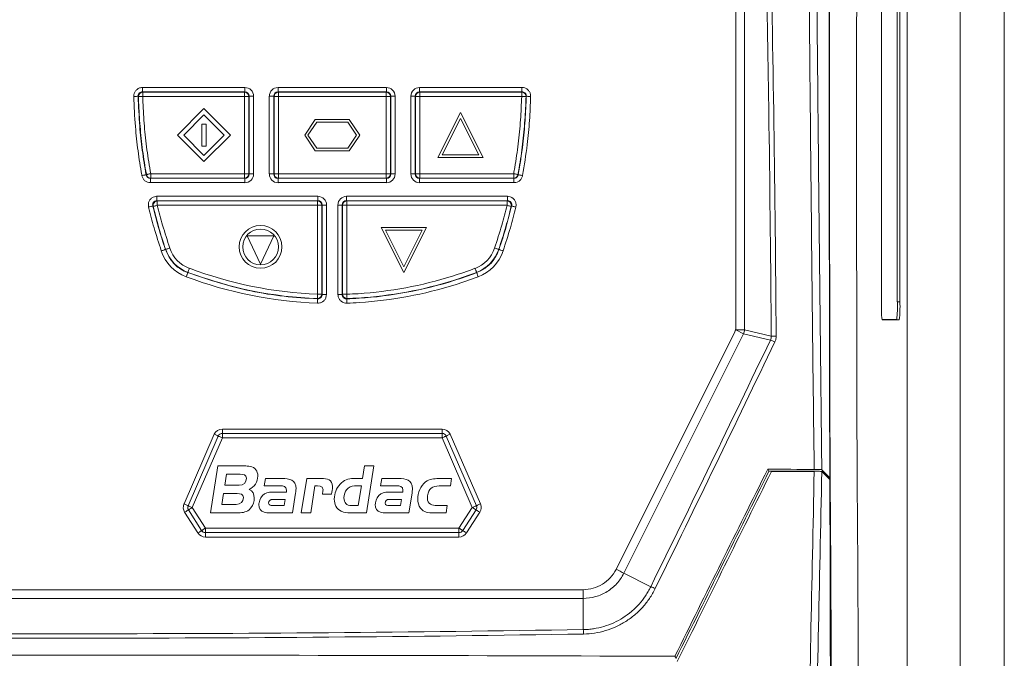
# Model space of a CAD drawing. Header units: millimetres. Extents: x 51 to 855, y 189 to 499.
# Tile 12 of 17: x 429 to 541, y 349 to 422. Entities that reach past the tile are written whole.
import ezdxf

# ---------------------------------------------------------------- set-up
doc = ezdxf.new("R2010")
doc.units = ezdxf.units.MM
doc.header["$LTSCALE"] = 3
doc.layers.add('Layer 1', color=7, linetype='Continuous')

# ---------------------------------------------------------------- blocks, each defined once
blk = doc.blocks.new('block 2')
at = {"layer": 'Layer 1', "lineweight": 0}
for points, knots in [([(0.3938, -0.3317), (0.4208, -0.3446), (0.4337, -0.3678), (0.4337, -0.3975), (0.4337, -0.4039), (0.4332, -0.4099), (0.4321, -0.4164), (0.4278, -0.4433), (0.4154, -0.4703), (0.3938, -0.4875), (0.3674, -0.5086), (0.3345, -0.5113), (0.3021, -0.5113), (0.3021, -0.5113), (0.0972, -0.5113), (0.0972, -0.5113), (0.0972, -0.5113), (0.1544, -0.1516), (0.1544, -0.1516), (0.1544, -0.1516), (0.3577, -0.1516), (0.3577, -0.1516), (0.3722, -0.1516), (0.3868, -0.1521), (0.4014, -0.1548), (0.4396, -0.1624), (0.4607, -0.1909), (0.4607, -0.2292), (0.4607, -0.2707), (0.4337, -0.3166), (0.3938, -0.3317)], [0, 0, 0, 0, 1, 1, 1, 2, 2, 2, 3, 3, 3, 4, 4, 4, 5, 5, 5, 6, 6, 6, 7, 7, 7, 8, 8, 8, 9, 9, 9, 10, 10, 10, 10]), ([(0.3264, -0.2157), (0.3264, -0.2157), (0.2207, -0.2157), (0.2207, -0.2157), (0.2207, -0.2157), (0.2072, -0.2993), (0.2072, -0.2993), (0.2072, -0.2993), (0.3183, -0.2993), (0.3183, -0.2993), (0.3496, -0.2993), (0.3739, -0.2788), (0.3739, -0.2465), (0.3739, -0.219), (0.348, -0.2157), (0.3264, -0.2157)], [0, 0, 0, 0, 1, 1, 1, 2, 2, 2, 3, 3, 3, 4, 4, 4, 5, 5, 5, 5]), ([(1.2944, -0.5113), (1.2944, -0.5113), (1.1699, -0.5113), (1.1699, -0.5113), (1.145, -0.5113), (1.1224, -0.5107), (1.0997, -0.4994), (1.0625, -0.4811), (1.0474, -0.446), (1.0474, -0.4056), (1.0474, -0.363), (1.0615, -0.322), (1.0911, -0.2912), (1.1208, -0.2605), (1.1537, -0.2486), (1.1957, -0.2486), (1.1957, -0.2486), (1.2637, -0.2486), (1.2637, -0.2486), (1.2637, -0.2486), (1.2793, -0.1516), (1.2793, -0.1516), (1.2793, -0.1516), (1.3516, -0.1516), (1.3516, -0.1516), (1.3516, -0.1516), (1.2944, -0.5113), (1.2944, -0.5113)], [0, 0, 0, 0, 1, 1, 1, 2, 2, 2, 3, 3, 3, 4, 4, 4, 5, 5, 5, 6, 6, 6, 7, 7, 7, 8, 8, 8, 9, 9, 9, 9]), ([(0.7508, -0.3592), (0.7508, -0.3592), (0.7265, -0.5113), (0.7265, -0.5113), (0.7265, -0.5113), (0.5497, -0.5113), (0.5497, -0.5113), (0.5362, -0.5113), (0.5222, -0.5107), (0.5092, -0.507), (0.4823, -0.4989), (0.4693, -0.4746), (0.4693, -0.4476), (0.4693, -0.4428), (0.4698, -0.4385), (0.4704, -0.4336), (0.4742, -0.4072), (0.4898, -0.3808), (0.5125, -0.3662), (0.5346, -0.3522), (0.5659, -0.3516), (0.5912, -0.3516), (0.5912, -0.3516), (0.6796, -0.3516), (0.6796, -0.3516), (0.6802, -0.3468), (0.6807, -0.3419), (0.6807, -0.3371), (0.6807, -0.3058), (0.657, -0.3047), (0.6322, -0.3047), (0.6322, -0.3047), (0.5103, -0.3047), (0.5103, -0.3047), (0.5103, -0.3047), (0.5189, -0.2486), (0.5189, -0.2486), (0.5189, -0.2486), (0.6451, -0.2486), (0.6451, -0.2486), (0.7039, -0.2486), (0.7535, -0.2556), (0.7535, -0.3268), (0.7535, -0.3376), (0.7524, -0.3484), (0.7508, -0.3592)], [0, 0, 0, 0, 1, 1, 1, 2, 2, 2, 3, 3, 3, 4, 4, 4, 5, 5, 5, 6, 6, 6, 7, 7, 7, 8, 8, 8, 9, 9, 9, 10, 10, 10, 11, 11, 11, 12, 12, 12, 13, 13, 13, 14, 14, 14, 15, 15, 15, 15]), ([(1.0259, -0.3673), (1.0259, -0.3673), (0.9563, -0.3673), (0.9563, -0.3673), (0.9579, -0.3565), (0.9606, -0.3452), (0.9606, -0.3344), (0.9606, -0.2993), (0.9245, -0.3047), (0.8991, -0.3047), (0.8991, -0.3047), (0.8662, -0.5113), (0.8662, -0.5113), (0.8662, -0.5113), (0.794, -0.5113), (0.794, -0.5113), (0.794, -0.5113), (0.8355, -0.2486), (0.8355, -0.2486), (0.8355, -0.2486), (0.9466, -0.2486), (0.9466, -0.2486), (0.9924, -0.2486), (1.0334, -0.2556), (1.0334, -0.3101), (1.0334, -0.3295), (1.0291, -0.3484), (1.0259, -0.3673)], [0, 0, 0, 0, 1, 1, 1, 2, 2, 2, 3, 3, 3, 4, 4, 4, 5, 5, 5, 6, 6, 6, 7, 7, 7, 8, 8, 8, 9, 9, 9, 9]), ([(1.6434, -0.3592), (1.6434, -0.3592), (1.6191, -0.5113), (1.6191, -0.5113), (1.6191, -0.5113), (1.4422, -0.5113), (1.4422, -0.5113), (1.4287, -0.5113), (1.4147, -0.5107), (1.4017, -0.507), (1.3748, -0.4989), (1.3618, -0.4746), (1.3618, -0.4476), (1.3618, -0.4428), (1.3624, -0.4385), (1.3629, -0.4336), (1.3667, -0.4072), (1.3823, -0.3808), (1.405, -0.3662), (1.4271, -0.3522), (1.4584, -0.3516), (1.4837, -0.3516), (1.4837, -0.3516), (1.5722, -0.3516), (1.5722, -0.3516), (1.5727, -0.3468), (1.5732, -0.3419), (1.5732, -0.3371), (1.5732, -0.3058), (1.5495, -0.3047), (1.5247, -0.3047), (1.5247, -0.3047), (1.4028, -0.3047), (1.4028, -0.3047), (1.4028, -0.3047), (1.4115, -0.2486), (1.4115, -0.2486), (1.4115, -0.2486), (1.5376, -0.2486), (1.5376, -0.2486), (1.5964, -0.2486), (1.646, -0.2556), (1.646, -0.3268), (1.646, -0.3376), (1.645, -0.3484), (1.6434, -0.3592)], [0, 0, 0, 0, 1, 1, 1, 2, 2, 2, 3, 3, 3, 4, 4, 4, 5, 5, 5, 6, 6, 6, 7, 7, 7, 8, 8, 8, 9, 9, 9, 10, 10, 10, 11, 11, 11, 12, 12, 12, 13, 13, 13, 14, 14, 14, 15, 15, 15, 15]), ([(1.9383, -0.3047), (1.9383, -0.3047), (1.8521, -0.3047), (1.8521, -0.3047), (1.7981, -0.3047), (1.7712, -0.3268), (1.7631, -0.3802), (1.762, -0.3862), (1.7615, -0.3926), (1.7615, -0.3986), (1.7615, -0.4449), (1.7965, -0.4552), (1.8364, -0.4552), (1.8364, -0.4552), (1.9141, -0.4552), (1.9141, -0.4552), (1.9141, -0.4552), (1.9054, -0.5113), (1.9054, -0.5113), (1.9054, -0.5113), (1.8068, -0.5113), (1.8068, -0.5113), (1.7685, -0.5113), (1.7334, -0.5086), (1.7086, -0.4751), (1.6941, -0.4552), (1.6876, -0.4309), (1.6876, -0.4061), (1.6876, -0.3587), (1.7081, -0.3036), (1.7469, -0.2745), (1.7771, -0.2519), (1.8122, -0.2486), (1.8483, -0.2486), (1.8483, -0.2486), (1.947, -0.2486), (1.947, -0.2486), (1.947, -0.2486), (1.9383, -0.3047), (1.9383, -0.3047)], [0, 0, 0, 0, 1, 1, 1, 2, 2, 2, 3, 3, 3, 4, 4, 4, 5, 5, 5, 6, 6, 6, 7, 7, 7, 8, 8, 8, 9, 9, 9, 10, 10, 10, 11, 11, 11, 12, 12, 12, 13, 13, 13, 13]), ([(0.3027, -0.3635), (0.3027, -0.3635), (0.197, -0.3635), (0.197, -0.3635), (0.197, -0.3635), (0.184, -0.4471), (0.184, -0.4471), (0.184, -0.4471), (0.2951, -0.4471), (0.2951, -0.4471), (0.3264, -0.4471), (0.3507, -0.4266), (0.3507, -0.3942), (0.3507, -0.3667), (0.3242, -0.3635), (0.3027, -0.3635)], [0, 0, 0, 0, 1, 1, 1, 2, 2, 2, 3, 3, 3, 4, 4, 4, 5, 5, 5, 5]), ([(1.2027, -0.3047), (1.151, -0.3047), (1.1213, -0.3473), (1.1213, -0.3964), (1.1213, -0.4325), (1.1413, -0.4552), (1.1785, -0.4552), (1.1785, -0.4552), (1.2308, -0.4552), (1.2308, -0.4552), (1.2308, -0.4552), (1.2551, -0.3047), (1.2551, -0.3047), (1.2551, -0.3047), (1.2027, -0.3047), (1.2027, -0.3047)], [0, 0, 0, 0, 1, 1, 1, 2, 2, 2, 3, 3, 3, 4, 4, 4, 5, 5, 5, 5]), ([(0.575, -0.4077), (0.5578, -0.4077), (0.5437, -0.4185), (0.5437, -0.4368), (0.5437, -0.4536), (0.5615, -0.4552), (0.5745, -0.4552), (0.5745, -0.4552), (0.6629, -0.4552), (0.6629, -0.4552), (0.6629, -0.4552), (0.6705, -0.4077), (0.6705, -0.4077), (0.6705, -0.4077), (0.575, -0.4077), (0.575, -0.4077)], [0, 0, 0, 0, 1, 1, 1, 2, 2, 2, 3, 3, 3, 4, 4, 4, 5, 5, 5, 5]), ([(1.4675, -0.4077), (1.4503, -0.4077), (1.4363, -0.4185), (1.4363, -0.4368), (1.4363, -0.4536), (1.4541, -0.4552), (1.467, -0.4552), (1.467, -0.4552), (1.5554, -0.4552), (1.5554, -0.4552), (1.5554, -0.4552), (1.563, -0.4077), (1.563, -0.4077), (1.563, -0.4077), (1.4675, -0.4077), (1.4675, -0.4077)], [0, 0, 0, 0, 1, 1, 1, 2, 2, 2, 3, 3, 3, 4, 4, 4, 5, 5, 5, 5])]:
    blk.add_open_spline(points, degree=3, knots=knots, dxfattribs=at)
blk = doc.blocks.new('bardac-logo-vector')
at = {"layer": 'Layer 1'}
blk.add_blockref('block 2', (0, 0), dxfattribs=at)

msp = doc.modelspace()

# ---------------------------------------------------------------- linework, layer by layer
at = {"color": 7, "linetype": 'Continuous', "lineweight": 15}
for p, q in [((535.56, 188.7), (535.56, 498.7)), ((540.56, 188.7), (540.56, 498.7)), ((511.19, 478.48), (511.19, 386.54)), ((510.2, 386.78), (510.2, 476.99)), ((529.56, 213.96), (529.56, 473.24)), ((526.67, 425.7), (526.67, 389.7)), ((528.46, 389.7), (528.46, 425.7)), ((528.76, 389.7), (528.76, 425.7)), ((443.13, 413.44), (443.13, 413.94)), ((443.13, 413.94), (454.7, 413.94)), ((454.7, 413.44), (443.13, 413.44)), ((443.16, 412.92), (443.16, 413.41)), ((443.16, 413.41), (454.67, 413.41)), ((454.67, 413.41), (454.7, 413.44)), ((454.67, 412.92), (454.67, 413.41)), ((454.7, 413.44), (454.7, 413.94)), ((458.46, 413.44), (458.46, 413.94)), ((458.46, 413.94), (470.7, 413.94)), ((458.46, 413.44), (458.49, 413.41)), ((470.7, 413.44), (458.46, 413.44)), ((458.49, 412.92), (458.49, 413.41)), ((458.49, 413.41), (470.67, 413.41)), ((470.67, 413.41), (470.7, 413.44)), ((470.67, 412.92), (470.67, 413.41)), ((470.7, 413.44), (470.7, 413.94)), ((474.46, 413.44), (474.46, 413.94)), ((474.46, 413.94), (486.03, 413.94)), ((474.46, 413.44), (474.49, 413.41)), ((486.03, 413.44), (474.46, 413.44)), ((474.49, 412.92), (474.49, 413.41)), ((474.49, 413.41), (486, 413.41)), ((486, 413.41), (486.03, 413.44)), ((486, 412.92), (486, 413.41)), ((486.03, 413.44), (486.03, 413.94)), ((442.67, 412.91), (442.64, 412.94)), ((454.67, 412.92), (443.16, 412.92)), ((454.67, 404.19), (454.67, 412.92)), ((454.67, 412.92), (455.16, 412.92)), ((455.19, 412.95), (455.16, 412.92)), ((455.16, 412.92), (455.16, 404.19)), ((455.19, 404.16), (455.19, 412.95)), ((455.19, 412.95), (455.68, 412.95)), ((455.68, 412.95), (455.68, 404.16)), ((457.97, 412.95), (457.47, 412.95)), ((457.47, 404.16), (457.47, 412.95)), ((458, 412.92), (457.97, 412.95)), ((457.97, 412.95), (457.97, 404.16)), ((458, 404.19), (458, 412.92)), ((458, 412.92), (458.49, 412.92)), ((458.49, 412.92), (458.49, 404.19)), ((470.67, 412.92), (458.49, 412.92)), ((470.67, 404.19), (470.67, 412.92)), ((470.67, 412.92), (471.16, 412.92)), ((471.19, 412.95), (471.16, 412.92)), ((471.16, 412.92), (471.16, 404.19)), ((471.19, 404.16), (471.19, 412.95)), ((471.19, 412.95), (471.68, 412.95)), ((471.68, 412.95), (471.68, 404.16)), ((473.97, 412.95), (473.47, 412.95)), ((473.47, 404.16), (473.47, 412.95)), ((474, 412.92), (473.97, 412.95)), ((473.97, 412.95), (473.97, 404.16)), ((474, 404.19), (474, 412.92)), ((474, 412.92), (474.49, 412.92)), ((474.49, 412.92), (474.49, 404.19)), ((486, 412.92), (474.49, 412.92)), ((447.08, 408.56), (450.08, 411.56)), ((447.79, 408.56), (450.08, 410.85)), ((450.08, 411.56), (453.08, 408.56)), ((450.08, 410.85), (452.37, 408.56)), ((476.53, 406.01), (479.08, 411.11)), ((479.08, 411.11), (481.63, 406.01)), ((449.83, 407.31), (449.83, 409.81)), ((449.83, 409.81), (450.33, 409.81)), ((450.33, 407.31), (450.33, 409.81)), ((461.47, 408.56), (462.67, 410.33)), ((461.83, 408.56), (462.83, 410.03)), ((462.67, 410.33), (466.49, 410.33)), ((462.83, 410.03), (466.33, 410.03)), ((466.33, 410.03), (467.33, 408.56)), ((466.49, 410.33), (467.69, 408.56)), ((477.02, 406.31), (479.08, 410.44)), ((479.08, 410.44), (481.14, 406.31)), ((450.08, 405.56), (447.08, 408.56)), ((450.08, 406.26), (447.79, 408.56)), ((452.37, 408.56), (450.08, 406.26)), ((453.08, 408.56), (450.08, 405.56)), ((462.67, 406.78), (461.47, 408.56)), ((462.83, 407.08), (461.83, 408.56)), ((467.33, 408.56), (466.33, 407.08)), ((467.69, 408.56), (466.49, 406.78)), ((449.83, 407.31), (450.33, 407.31)), ((466.49, 406.78), (462.67, 406.78)), ((466.33, 407.08), (462.83, 407.08)), ((477.02, 406.31), (481.14, 406.31)), ((476.53, 406.01), (481.63, 406.01)), ((444.06, 404.19), (454.67, 404.19)), ((444.06, 403.7), (444.06, 404.19)), ((454.67, 403.7), (454.67, 404.19)), ((455.16, 404.19), (454.67, 404.19)), ((455.16, 404.19), (455.19, 404.16)), ((455.68, 404.16), (455.19, 404.16)), ((457.47, 404.16), (457.97, 404.16)), ((457.97, 404.16), (458, 404.19)), ((458.49, 404.19), (458, 404.19)), ((458.49, 404.19), (470.67, 404.19)), ((458.49, 403.7), (458.49, 404.19)), ((470.67, 403.7), (470.67, 404.19)), ((471.16, 404.19), (470.67, 404.19)), ((471.16, 404.19), (471.19, 404.16)), ((471.68, 404.16), (471.19, 404.16)), ((473.47, 404.16), (473.97, 404.16)), ((473.97, 404.16), (474, 404.19)), ((474.49, 404.19), (474, 404.19)), ((474.49, 404.19), (485.1, 404.19)), ((474.49, 403.7), (474.49, 404.19)), ((485.1, 403.7), (485.1, 404.19)), ((444.03, 403.67), (454.7, 403.67)), ((444.03, 403.18), (444.03, 403.67)), ((454.7, 403.18), (444.03, 403.18)), ((454.67, 403.7), (444.06, 403.7)), ((454.7, 403.67), (454.67, 403.7)), ((454.7, 403.18), (454.7, 403.67)), ((458.49, 403.7), (458.46, 403.67)), ((458.46, 403.67), (470.7, 403.67)), ((458.46, 403.18), (458.46, 403.67)), ((470.7, 403.18), (458.46, 403.18)), ((470.67, 403.7), (458.49, 403.7)), ((470.7, 403.67), (470.67, 403.7)), ((470.7, 403.18), (470.7, 403.67)), ((474.49, 403.7), (474.46, 403.67)), ((474.46, 403.67), (485.13, 403.67)), ((474.46, 403.18), (474.46, 403.67)), ((485.13, 403.18), (474.46, 403.18)), ((485.1, 403.7), (474.49, 403.7)), ((485.13, 403.18), (485.13, 403.67)), ((444.77, 401.14), (444.77, 401.64)), ((444.77, 401.64), (462.95, 401.64)), ((444.77, 401.14), (444.81, 401.11)), ((462.95, 401.14), (444.77, 401.14)), ((444.81, 400.62), (444.81, 401.11)), ((444.81, 401.11), (462.92, 401.11)), ((462.92, 401.11), (462.95, 401.14)), ((462.92, 400.62), (462.92, 401.11)), ((462.95, 401.14), (462.95, 401.64)), ((466.21, 401.64), (466.21, 401.14)), ((466.21, 401.64), (484.38, 401.64)), ((466.21, 401.14), (466.24, 401.11)), ((484.38, 401.14), (466.21, 401.14)), ((466.24, 401.11), (484.35, 401.11)), ((466.24, 401.11), (466.24, 400.62)), ((484.35, 401.11), (484.38, 401.14)), ((484.35, 401.11), (484.35, 400.62)), ((484.38, 401.64), (484.38, 401.14)), ((444.34, 400.5), (444.3, 400.54)), ((462.92, 400.62), (444.81, 400.62)), ((462.92, 390.57), (462.92, 400.62)), ((463.41, 400.62), (462.92, 400.62)), ((463.44, 400.65), (463.41, 400.62)), ((463.41, 400.62), (463.41, 390.57)), ((463.44, 390.54), (463.44, 400.65)), ((463.93, 400.65), (463.44, 400.65)), ((463.93, 400.65), (463.93, 390.54)), ((465.22, 390.54), (465.22, 400.65)), ((465.72, 400.65), (465.22, 400.65)), ((465.75, 400.62), (465.72, 400.65)), ((465.72, 400.65), (465.72, 390.54)), ((465.75, 390.57), (465.75, 400.62)), ((466.24, 400.62), (465.75, 400.62)), ((466.24, 400.62), (466.24, 390.57)), ((484.35, 400.62), (466.24, 400.62)), ((484.86, 400.54), (484.82, 400.5)), ((472.68, 393.01), (470.13, 398.11)), ((475.23, 398.11), (470.13, 398.11)), ((472.68, 393.68), (470.62, 397.81)), ((474.74, 397.81), (470.62, 397.81)), ((475.23, 398.11), (472.68, 393.01)), ((474.74, 397.81), (472.68, 393.68)), ((454.98, 397.16), (457.98, 397.16)), ((454.98, 397.16), (456.48, 393.96)), ((456.48, 393.96), (457.98, 397.16)), ((445.75, 395.64), (445.73, 395.63)), ((483.43, 395.63), (483.41, 395.64)), ((448.25, 393.01), (448.26, 393.04)), ((480.91, 393.01), (480.9, 393.04)), ((463.41, 390.57), (462.92, 390.57)), ((463.41, 390.57), (463.44, 390.54)), ((463.93, 390.54), (463.44, 390.54)), ((465.72, 390.54), (465.22, 390.54)), ((466.24, 390.57), (465.75, 390.57)), ((466.26, 390.08), (466.23, 390.05)), ((528.76, 389.7), (528.46, 389.7)), ((526.74, 387.7), (528.4, 387.7)), ((526.74, 387.69), (528.69, 387.69)), ((528.69, 387.69), (528.4, 387.7)), ((496.67, 359.48), (510.09, 386.33)), ((510.2, 386.54), (511.08, 386.1)), ((510.2, 386.54), (511.19, 386.54)), ((511.19, 386.54), (514.21, 385.83)), ((511.08, 386.1), (497.55, 359.04)), ((514.12, 385.39), (511.08, 386.1)), ((452.16, 375.34), (452.16, 374.84)), ((452.16, 375.34), (477, 375.34)), ((477, 374.84), (477, 375.34)), ((447.83, 366.87), (451.24, 374.74)), ((448.28, 366.67), (451.7, 374.54)), ((452.16, 374.34), (448.74, 366.47)), ((452.16, 374.84), (452.16, 374.34)), ((452.16, 374.84), (477, 374.84)), ((477, 374.34), (452.16, 374.34)), ((477, 374.34), (477, 374.84)), ((480.42, 366.47), (477, 374.34)), ((477.46, 374.54), (480.88, 366.67)), ((477.92, 374.74), (481.33, 366.87)), ((513.95, 370.58), (513.82, 370.79)), ((519.93, 370.74), (520.84, 369.83)), ((514.23, 370.59), (519.1, 370.57)), ((514.24, 370.54), (519.07, 370.55)), ((520.84, 369.63), (519.93, 370.54)), ((520.84, 369.83), (520.64, 369.83)), ((448.74, 366.47), (450.24, 364.13)), ((478.91, 364.13), (480.42, 366.47)), ((449.4, 363.59), (447.9, 365.93)), ((449.82, 363.86), (448.32, 366.2)), ((480.84, 366.2), (479.34, 363.86)), ((481.26, 365.93), (479.76, 363.59)), ((450.24, 364.13), (478.91, 364.13)), ((450.24, 363.63), (450.24, 364.13)), ((478.91, 364.13), (478.91, 363.63)), ((478.91, 363.63), (450.24, 363.63)), ((450.24, 363.13), (450.24, 363.63)), ((478.91, 363.13), (450.24, 363.13)), ((478.91, 363.63), (478.91, 363.13)), ((497.55, 359.04), (500.59, 357.52)), ((377.67, 357.18), (492.95, 357.18)), ((492.95, 356.2), (377.67, 356.2)), ((492.95, 357.18), (492.95, 356.2)), ((492.95, 352.67), (492.95, 356.2)), ((503.45, 349.43), (503.32, 349.65))]:
    msp.add_line(p, q, dxfattribs=at)
at = {"color": 106, "linetype": 'Continuous', "lineweight": 15}
for p, q in [((510.09, 386.33), (510.2, 386.54)), ((510.2, 386.54), (510.2, 386.78))]:
    msp.add_line(p, q, dxfattribs=at)
at = {"color": 7, "linetype": 'Continuous', "lineweight": 15, "flags": 128}
for points in [[(520.91, 457.68), (520.85, 448.02), (520.81, 438.33), (520.78, 428.6), (520.76, 418.84), (520.76, 409.08), (520.76, 399.31), (520.78, 389.55), (520.8, 379.81), (520.84, 370.1)], [(521.87, 275.69), (521.72, 284.6), (521.58, 293.64), (521.46, 302.8), (521.35, 312.08), (521.24, 321.45), (521.15, 330.92), (521.07, 340.47), (521, 350.09), (520.94, 359.77), (520.89, 369.51), (520.85, 379.28), (520.82, 389.09), (520.81, 398.91), (520.81, 408.75), (520.81, 418.58), (520.83, 428.4), (520.86, 438.19), (520.9, 447.96), (520.95, 457.68)], [(523.99, 455.31), (523.94, 445.83), (523.91, 436.31), (523.88, 426.76), (523.86, 417.19), (523.86, 407.61), (523.86, 398.02), (523.88, 388.45), (523.9, 378.9), (523.94, 369.37), (523.99, 359.89), (524.05, 350.45), (524.12, 341.08), (524.2, 331.77), (524.29, 322.54), (524.39, 313.4), (524.5, 304.36), (524.62, 295.42), (524.75, 286.6), (524.89, 277.91)], [(442.64, 412.94), (442.61, 412.94), (442.58, 412.94), (442.53, 412.94), (442.47, 412.93), (442.39, 412.93), (442.32, 412.93), (442.23, 412.93), (442.15, 412.93)], [(442.67, 412.91), (442.69, 412.91), (442.73, 412.91), (442.78, 412.91), (442.84, 412.91), (442.91, 412.91), (442.99, 412.92), (443.07, 412.92), (443.16, 412.92)], [(486, 412.92), (486.09, 412.92), (486.17, 412.92), (486.25, 412.91), (486.32, 412.91), (486.38, 412.91), (486.43, 412.91), (486.47, 412.91), (486.49, 412.91)], [(486.52, 412.94), (486.54, 412.94), (486.58, 412.94), (486.63, 412.94), (486.69, 412.93), (486.76, 412.93), (486.84, 412.93), (486.93, 412.93), (487.01, 412.93)], [(443.06, 403.99), (443.15, 404), (443.23, 404.02), (443.31, 404.03), (443.38, 404.04), (443.44, 404.05), (443.49, 404.06), (443.52, 404.07), (443.55, 404.07)], [(443.55, 404.07), (443.55, 404.08), (443.57, 404.1)], [(444.06, 404.19), (443.97, 404.18), (443.89, 404.16), (443.81, 404.15), (443.74, 404.13), (443.68, 404.12), (443.63, 404.12), (443.59, 404.11), (443.57, 404.1)], [(485.59, 404.1), (485.57, 404.11), (485.53, 404.12), (485.48, 404.12), (485.42, 404.13), (485.35, 404.15), (485.27, 404.16), (485.19, 404.18), (485.1, 404.19)], [(485.59, 404.1), (485.61, 404.08), (485.61, 404.07)], [(486.1, 403.99), (486.01, 404), (485.93, 404.02), (485.85, 404.03), (485.78, 404.04), (485.72, 404.05), (485.67, 404.06), (485.64, 404.07), (485.61, 404.07)], [(444.06, 403.7), (444.04, 403.67), (444.03, 403.67)], [(485.13, 403.67), (485.12, 403.67), (485.1, 403.7)], [(444.3, 400.54), (444.27, 400.53), (444.24, 400.52), (444.19, 400.51), (444.13, 400.49), (444.06, 400.48), (443.98, 400.46), (443.9, 400.44), (443.82, 400.42)], [(444.34, 400.5), (444.36, 400.51), (444.39, 400.52), (444.44, 400.53), (444.5, 400.54), (444.57, 400.56), (444.65, 400.58), (444.73, 400.6), (444.81, 400.62)], [(484.35, 400.62), (484.43, 400.6), (484.51, 400.58), (484.59, 400.56), (484.66, 400.54), (484.72, 400.53), (484.77, 400.52), (484.8, 400.51), (484.82, 400.5)], [(485.34, 400.42), (485.26, 400.44), (485.18, 400.46), (485.1, 400.48), (485.03, 400.49), (484.97, 400.51), (484.92, 400.52), (484.88, 400.53), (484.86, 400.54)], [(445.73, 395.63), (445.7, 395.62), (445.67, 395.61), (445.62, 395.59), (445.56, 395.57), (445.5, 395.55), (445.42, 395.52), (445.34, 395.5), (445.26, 395.47)], [(445.75, 395.64), (445.78, 395.64), (445.81, 395.65), (445.86, 395.67), (445.92, 395.69), (445.98, 395.71), (446.06, 395.74), (446.14, 395.77), (446.22, 395.79)], [(482.94, 395.79), (483.02, 395.77), (483.1, 395.74), (483.18, 395.71), (483.24, 395.69), (483.3, 395.67), (483.35, 395.65), (483.38, 395.64), (483.41, 395.64)], [(483.9, 395.47), (483.82, 395.5), (483.74, 395.52), (483.66, 395.55), (483.6, 395.57), (483.54, 395.59), (483.49, 395.61), (483.46, 395.62), (483.43, 395.63)], [(448.08, 392.55), (448.11, 392.63), (448.14, 392.71), (448.17, 392.78), (448.19, 392.85), (448.21, 392.91), (448.23, 392.95), (448.24, 392.99), (448.25, 393.01)], [(448.44, 393.5), (448.41, 393.42), (448.38, 393.34), (448.35, 393.26), (448.32, 393.2), (448.3, 393.14), (448.28, 393.09), (448.27, 393.06), (448.26, 393.04)], [(480.9, 393.04), (480.89, 393.06), (480.88, 393.09), (480.86, 393.14), (480.84, 393.2), (480.81, 393.26), (480.78, 393.34), (480.75, 393.42), (480.72, 393.5)], [(480.91, 393.01), (480.92, 392.99), (480.93, 392.95), (480.95, 392.91), (480.97, 392.85), (480.99, 392.78), (481.02, 392.71), (481.05, 392.63), (481.08, 392.55)], [(462.92, 390.57), (462.92, 390.49), (462.91, 390.4), (462.91, 390.32), (462.91, 390.25), (462.91, 390.19), (462.9, 390.14), (462.9, 390.1), (462.9, 390.08)], [(462.91, 389.56), (462.92, 389.64), (462.92, 389.73), (462.92, 389.81), (462.93, 389.88), (462.93, 389.94), (462.93, 389.99), (462.93, 390.03), (462.93, 390.05)], [(466.23, 390.05), (466.23, 390.03), (466.23, 389.99), (466.23, 389.94), (466.23, 389.88), (466.24, 389.81), (466.24, 389.73), (466.24, 389.64), (466.24, 389.56)], [(466.26, 390.08), (466.26, 390.1), (466.26, 390.14), (466.25, 390.19), (466.25, 390.25), (466.25, 390.32), (466.25, 390.4), (466.24, 390.49), (466.24, 390.57)], [(451.24, 374.74), (451.33, 374.7), (451.42, 374.67), (451.5, 374.63), (451.56, 374.6), (451.62, 374.58), (451.66, 374.56), (451.69, 374.55), (451.7, 374.54)], [(451.7, 374.54), (451.71, 374.54), (451.73, 374.53), (451.78, 374.51), (451.83, 374.49), (451.9, 374.45), (451.98, 374.42), (452.07, 374.38), (452.16, 374.34)], [(477, 374.34), (477.09, 374.38), (477.18, 374.42), (477.26, 374.45), (477.33, 374.49), (477.38, 374.51), (477.43, 374.53), (477.45, 374.54), (477.46, 374.54)], [(477.46, 374.54), (477.47, 374.55), (477.5, 374.56), (477.54, 374.58), (477.59, 374.6), (477.66, 374.63), (477.74, 374.67), (477.83, 374.7), (477.92, 374.74)], [(447.83, 366.87), (447.92, 366.83), (448, 366.79), (448.08, 366.76), (448.15, 366.73), (448.21, 366.7), (448.25, 366.68), (448.28, 366.67), (448.28, 366.67)], [(448.28, 366.67), (448.29, 366.66), (448.32, 366.65), (448.36, 366.63), (448.42, 366.61), (448.49, 366.58), (448.57, 366.54), (448.65, 366.51), (448.74, 366.47)], [(448.32, 366.2), (448.33, 366.2), (448.35, 366.22), (448.39, 366.24), (448.45, 366.28), (448.51, 366.32), (448.58, 366.37), (448.66, 366.42), (448.74, 366.47)], [(480.42, 366.47), (480.51, 366.51), (480.59, 366.54), (480.67, 366.58), (480.74, 366.61), (480.8, 366.63), (480.84, 366.65), (480.87, 366.66), (480.88, 366.67)], [(480.42, 366.47), (480.5, 366.42), (480.58, 366.37), (480.65, 366.32), (480.71, 366.28), (480.77, 366.24), (480.81, 366.22), (480.83, 366.2), (480.84, 366.2)], [(480.88, 366.67), (480.88, 366.67), (480.91, 366.68), (480.95, 366.7), (481.01, 366.73), (481.08, 366.76), (481.16, 366.79), (481.24, 366.83), (481.33, 366.87)], [(447.9, 365.93), (447.98, 365.98), (448.06, 366.03), (448.14, 366.08), (448.2, 366.12), (448.25, 366.15), (448.29, 366.18), (448.31, 366.19), (448.32, 366.2)], [(480.84, 366.2), (480.85, 366.19), (480.87, 366.18), (480.91, 366.15), (480.96, 366.12), (481.02, 366.08), (481.1, 366.03), (481.18, 365.98), (481.26, 365.93)], [(449.82, 363.86), (449.83, 363.86), (449.86, 363.88), (449.9, 363.9), (449.95, 363.94), (450.01, 363.98), (450.08, 364.02), (450.16, 364.08), (450.24, 364.13)], [(478.91, 364.13), (479, 364.08), (479.08, 364.02), (479.15, 363.98), (479.21, 363.94), (479.26, 363.9), (479.3, 363.88), (479.33, 363.86), (479.34, 363.86)], [(449.4, 363.59), (449.49, 363.64), (449.56, 363.69), (449.64, 363.74), (449.7, 363.78), (449.75, 363.81), (449.79, 363.84), (449.82, 363.85), (449.82, 363.86)], [(479.34, 363.86), (479.34, 363.85), (479.37, 363.84), (479.41, 363.81), (479.46, 363.78), (479.52, 363.74), (479.6, 363.69), (479.67, 363.64), (479.76, 363.59)], [(496.67, 359.48), (496.83, 359.41), (496.98, 359.33), (497.12, 359.26), (497.25, 359.2), (497.36, 359.14), (497.44, 359.1), (497.51, 359.06), (497.55, 359.04)]]:
    msp.add_lwpolyline(points, dxfattribs=at)
at = {"color": 7, "linetype": 'Continuous', "lineweight": 15}
for radius in [2.42, 2.02]:
    msp.add_circle((456.48, 395.92), radius, dxfattribs=at)
for centre, radius, start, end in [((443.18, 412.9), 0.511, 92.0642, 179.471), ((454.65, 412.9), 0.511, 1.9984, 88.0018), ((458.51, 412.9), 0.511, 91.9981, 178.0017), ((470.65, 412.9), 0.511, 1.998, 88.002), ((474.51, 412.9), 0.511, 91.998, 178.002), ((485.98, 412.9), 0.511, 0.5287, 87.9359), ((444.07, 404.21), 0.51, 191.7926, 268.387), ((454.65, 404.21), 0.511, 271.9982, 358.002), ((458.51, 404.21), 0.511, 181.9978, 268.0019), ((470.65, 404.21), 0.511, 271.998, 358.0025), ((474.51, 404.21), 0.511, 181.9975, 268.002), ((485.09, 404.21), 0.51, 271.6133, 348.207), ((444.84, 400.6), 0.512, 92.7096, 191.0628), ((462.9, 400.6), 0.511, 1.9982, 88.0016), ((466.26, 400.6), 0.511, 91.9985, 178.0015), ((484.32, 400.6), 0.512, 348.9373, 87.2905), ((449.76, 396.99), 4.76, 198.7222, 249.2516), ((449.76, 396.99), 4.23, 198.7222, 249.2516), ((449.76, 396.99), 3.74, 198.7222, 249.2516), ((479.4, 396.99), 3.74, 290.7484, 341.2778), ((479.4, 396.99), 4.23, 290.7484, 341.2778), ((479.4, 396.99), 4.76, 290.7484, 341.2778), ((464.58, 436.11), 46.06, 249.2516, 267.9119), ((464.58, 436.11), 45.56, 249.2516, 267.9119), ((464.58, 436.11), 46.58, 249.2516, 267.9518), ((462.9, 390.59), 0.511, 270.001, 357.9109), ((466.26, 390.59), 0.511, 182.0891, 269.999), ((541.09, 389.19), 14.43, 178.0109, 185.9867), ((514.09, 389.2), 14.39, 354.0135, 1.989), ((514.35, 389.19), 14.42, 354.0131, 1.9893), ((509.2, 386.78), 1, 333.4349, 0), ((510.17, 386.55), 1.02, 333.8461, 359.5897), ((513.57, 383.28), 2.17, 61.215, 75.513), ((514.68, 380.99), 4.86, 88.9084, 95.4644), ((452.16, 374.34), 1, 90, 156.5597), ((477, 374.34), 1, 23.4403, 90), ((452.16, 374.34), 0.5, 90, 156.5597), ((477, 374.34), 0.5, 23.4403, 90), ((448.74, 366.47), 1, 156.5597, 212.6873), ((448.74, 366.47), 0.5, 156.5597, 212.6873), ((480.42, 366.47), 0.5, 327.3127, 23.4403), ((480.42, 366.47), 1, 327.3127, 23.4403), ((450.24, 364.13), 1, 212.6873, 270), ((450.24, 364.13), 0.5, 212.6873, 270), ((478.91, 364.13), 0.5, 270, 327.3127), ((478.91, 364.13), 1, 270, 327.3127), ((498.91, 353.13), 4.71, 62.3956, 68.9772), ((490.97, 352.23), 2.03, 358.1248, 12.3266)]:
    msp.add_arc(centre, radius, start, end, dxfattribs=at)
at = {"color": 7, "linetype": 'Continuous', "lineweight": 15, "extrusion": (2.35118e-09, -2.50513e-14, 1)}
for centre in [(454.67, 412.92), (470.67, 412.92), (462.92, 400.62)]:
    msp.add_ellipse(centre, major_axis=(-0.729, -0.729, 0), ratio=0.970288, start_param=2.371274, end_param=3.911912, dxfattribs=at)
at = {"color": 7, "linetype": 'Continuous', "lineweight": 15}
for centre, major_axis, start_param, end_param in [((454.67, 412.92), (0.386, 0.386), 5.512866, 7.053504), ((458.49, 412.92), (-0.386, 0.386), 5.512866, 7.053504), ((470.67, 412.92), (0.386, 0.386), 5.512866, 7.053504), ((474.49, 412.92), (-0.386, 0.386), 5.512866, 7.053504), ((454.67, 404.19), (0.386, -0.386), 5.512866, 7.053504), ((458.49, 404.19), (0.386, 0.386), 2.371274, 3.911912), ((470.67, 404.19), (0.386, -0.386), 5.512866, 7.053504), ((474.49, 404.19), (0.386, 0.386), 2.371274, 3.911912), ((462.92, 400.62), (0.386, 0.386), 5.512866, 7.053504), ((466.24, 400.62), (-0.386, 0.386), 5.512866, 7.053504)]:
    msp.add_ellipse(centre, major_axis=major_axis, ratio=0.916626, start_param=start_param, end_param=end_param, dxfattribs=at)
at = {"color": 7, "linetype": 'Continuous', "lineweight": 15, "extrusion": (2.35118e-09, -5.41534e-14, 1)}
for centre, major_axis, start_param, end_param in [((458.49, 412.92), (-0.729, 0.729, 0), 5.512866, 7.053504), ((474.49, 412.92), (0.729, -0.729, 0), 2.371274, 3.911912), ((466.24, 400.62), (0.729, -0.729, 0), 2.371274, 3.911912)]:
    msp.add_ellipse(centre, major_axis=major_axis, ratio=0.970288, start_param=start_param, end_param=end_param, dxfattribs=at)
at = {"color": 7, "linetype": 'Continuous', "lineweight": 15, "extrusion": (2.35118e-09, -5.41426e-14, 1)}
msp.add_ellipse((454.67, 404.19), major_axis=(-0.729, 0.729, 0), ratio=0.970288, start_param=2.371274, end_param=3.911912, dxfattribs=at)
at = {"color": 7, "linetype": 'Continuous', "lineweight": 15, "extrusion": (2.35118e-09, -2.50405e-14, 1)}
msp.add_ellipse((458.49, 404.19), major_axis=(0.729, 0.729, 0), ratio=0.970288, start_param=2.371274, end_param=3.911912, dxfattribs=at)
at = {"color": 7, "linetype": 'Continuous', "lineweight": 15, "extrusion": (2.35114e-09, -1.51425e-14, 1)}
msp.add_ellipse((470.67, 404.19), major_axis=(-0.729, 0.729, 0), ratio=0.970288, start_param=2.371274, end_param=3.911912, dxfattribs=at)
at = {"color": 7, "linetype": 'Continuous', "lineweight": 15, "extrusion": (2.35114e-09, 1.51539e-14, 1)}
msp.add_ellipse((474.49, 404.19), major_axis=(0.729, 0.729, 0), ratio=0.970288, start_param=2.371274, end_param=3.911912, dxfattribs=at)
at = {"color": 7, "linetype": 'Continuous', "lineweight": 15}
for points, knots in [([(514.21, 385.83), (514.15, 393.81), (514.07, 401.79), (513.9, 413.73), (513.83, 417.71), (513.69, 425.66), (513.62, 429.63), (513.2, 449.46), (512.75, 465.22), (512.2, 480.88)], [0, 0, 0, 0, 0.25, 0.25, 0.375, 0.375, 0.5, 0.5, 1, 1, 1, 1]), ([(512.75, 480.98), (513.3, 465.31), (513.75, 449.53), (514.25, 425.72), (514.4, 417.76), (514.62, 401.82), (514.71, 393.84), (514.77, 385.85)], [0, 0, 0, 0, 0.5, 0.5, 0.75, 0.75, 1, 1, 1, 1]), ([(519.07, 370.77), (518.95, 380.03), (518.85, 389.29), (518.66, 407.77), (518.57, 416.99), (518.45, 430.81), (518.42, 435.41), (518.34, 444.59), (518.31, 449.17), (518.2, 462.89), (518.14, 472), (518.08, 481.08)], [0, 0, 0, 0, 0.25, 0.25, 0.5, 0.5, 0.625, 0.625, 0.75, 0.75, 1, 1, 1, 1]), ([(518.95, 480.91), (519.01, 471.84), (519.07, 462.74), (519.17, 449.04), (519.21, 444.46), (519.28, 435.29), (519.32, 430.7), (519.44, 416.9), (519.53, 407.69), (519.72, 389.23), (519.82, 379.99), (519.93, 370.74)], [0, 0, 0, 0, 0.25, 0.25, 0.375, 0.375, 0.5, 0.5, 0.75, 0.75, 1, 1, 1, 1]), ([(443.13, 413.94), (443.05, 413.93), (442.86, 413.92), (442.58, 413.79), (442.33, 413.56), (442.17, 413.26), (442.15, 413.04), (442.15, 412.93)], [0, 0, 0, 0, 0.157075, 0.364835, 0.574209, 0.787188, 1, 1, 1, 1]), ([(442.64, 412.94), (442.64, 413), (442.64, 413.11), (442.72, 413.26), (442.85, 413.38), (442.99, 413.44), (443.09, 413.44), (443.13, 413.44)], [0, 0, 0, 0, 0.215878, 0.426999, 0.633062, 0.840089, 1, 1, 1, 1]), ([(443.13, 413.44), (443.13, 413.44), (443.14, 413.43), (443.15, 413.42), (443.16, 413.41)], [0, 0, 0, 0, 0.009267, 1, 1, 1, 1]), ([(487.01, 412.93), (487.01, 413.01), (487, 413.2), (486.88, 413.48), (486.66, 413.73), (486.37, 413.9), (486.14, 413.93), (486.03, 413.94)], [0, 0, 0, 0, 0.157076, 0.364836, 0.574208, 0.787187, 1, 1, 1, 1]), ([(486.03, 413.44), (486.09, 413.44), (486.2, 413.43), (486.35, 413.35), (486.46, 413.22), (486.52, 413.08), (486.52, 412.98), (486.52, 412.94)], [0, 0, 0, 0, 0.215876, 0.427001, 0.633066, 0.840091, 1, 1, 1, 1]), ([(443.06, 403.99), (443.06, 404.01), (442.89, 404.94), (442.61, 406.78), (442.28, 409.73), (442.19, 411.79), (442.15, 412.93)], [0, 0, 0, 0, 0.009266, 0.314383, 0.619501, 1, 1, 1, 1]), ([(442.64, 412.94), (442.69, 411.81), (442.77, 409.77), (443.09, 406.81), (443.39, 405), (443.55, 404.07)], [0, 0, 0, 0, 0.3805, 0.685619, 1, 1, 1, 1]), ([(443.57, 404.1), (443.57, 404.11), (443.41, 405.02), (443.13, 406.82), (442.84, 409.54), (442.71, 411.57), (442.68, 412.69), (442.67, 412.91)], [0, 0, 0, 0, 0.002621, 0.310907, 0.619194, 0.92751, 1, 1, 1, 1]), ([(443.16, 412.92), (443.17, 412.71), (443.2, 411.59), (443.33, 409.58), (443.61, 406.88), (443.91, 405.09), (444.06, 404.19)], [0, 0, 0, 0, 0.07249, 0.380806, 0.689093, 1, 1, 1, 1]), ([(485.1, 404.19), (485.14, 404.43), (485.34, 405.55), (485.63, 407.58), (485.89, 410.25), (485.96, 412.04), (486, 412.92)], [0, 0, 0, 0, 0.08151, 0.389827, 0.698113, 1, 1, 1, 1]), ([(486.49, 412.91), (486.46, 412.02), (486.38, 410.22), (486.12, 407.52), (485.83, 405.48), (485.63, 404.34), (485.59, 404.1)], [0, 0, 0, 0, 0.301887, 0.610174, 0.918491, 1, 1, 1, 1]), ([(485.61, 404.07), (485.8, 405.23), (486.13, 407.27), (486.41, 410.24), (486.49, 412.04), (486.52, 412.94)], [0, 0, 0, 0, 0.392519, 0.697638, 1, 1, 1, 1]), ([(487.01, 412.93), (486.98, 412.02), (486.91, 410.2), (486.62, 407.21), (486.29, 405.15), (486.1, 403.99)], [0, 0, 0, 0, 0.302362, 0.607481, 1, 1, 1, 1]), ([(486.52, 412.94), (486.52, 412.94), (486.51, 412.93), (486.5, 412.92), (486.49, 412.91)], [0, 0, 0, 0, 0.009264, 1, 1, 1, 1]), ([(444.03, 403.67), (443.97, 403.67), (443.86, 403.68), (443.71, 403.76), (443.6, 403.89), (443.56, 404), (443.55, 404.07), (443.55, 404.07)], [0, 0, 0, 0, 0.245051, 0.486314, 0.724561, 0.965909, 1, 1, 1, 1]), ([(485.61, 404.07), (485.6, 404.02), (485.57, 403.91), (485.46, 403.78), (485.32, 403.69), (485.2, 403.67), (485.14, 403.67), (485.13, 403.67)], [0, 0, 0, 0, 0.245049, 0.486313, 0.724558, 0.965908, 1, 1, 1, 1]), ([(443.06, 403.99), (443.06, 403.97), (443.09, 403.85), (443.18, 403.63), (443.4, 403.38), (443.7, 403.21), (443.92, 403.19), (444.03, 403.18)], [0, 0, 0, 0, 0.033486, 0.2734818, 0.5138324, 0.7569834, 1, 1, 1, 1]), ([(485.13, 403.18), (485.14, 403.18), (485.27, 403.18), (485.5, 403.23), (485.79, 403.4), (486.01, 403.66), (486.07, 403.88), (486.1, 403.99)], [0, 0, 0, 0, 0.033486, 0.273482, 0.513835, 0.756985, 1, 1, 1, 1]), ([(444.77, 401.64), (444.73, 401.64), (444.58, 401.63), (444.33, 401.55), (444.06, 401.36), (443.86, 401.09), (443.77, 400.75), (443.8, 400.53), (443.82, 400.42)], [0, 0, 0, 0, 0.071988, 0.255004, 0.43659, 0.62134, 0.810774, 1, 1, 1, 1]), ([(444.3, 400.54), (444.29, 400.59), (444.26, 400.71), (444.31, 400.88), (444.4, 401.02), (444.54, 401.11), (444.68, 401.14), (444.75, 401.14), (444.77, 401.14)], [0, 0, 0, 0, 0.193742, 0.381576, 0.56178, 0.740425, 0.925513, 1, 1, 1, 1]), ([(485.34, 400.42), (485.35, 400.46), (485.38, 400.61), (485.37, 400.87), (485.24, 401.18), (485.02, 401.43), (484.72, 401.6), (484.5, 401.63), (484.38, 401.64)], [0, 0, 0, 0, 0.07199, 0.255009, 0.436596, 0.621342, 0.810774, 1, 1, 1, 1]), ([(484.38, 401.14), (484.44, 401.14), (484.56, 401.13), (484.71, 401.05), (484.83, 400.93), (484.88, 400.77), (484.89, 400.63), (484.87, 400.56), (484.86, 400.54)], [0, 0, 0, 0, 0.193746, 0.381577, 0.561776, 0.740425, 0.925516, 1, 1, 1, 1]), ([(445.26, 395.47), (444.98, 396.34), (444.44, 397.97), (444.02, 399.64), (443.82, 400.42)], [0, 0, 0, 0, 0.532118, 1, 1, 1, 1]), ([(444.3, 400.54), (444.49, 399.76), (444.92, 398.11), (445.44, 396.49), (445.73, 395.63)], [0, 0, 0, 0, 0.467882, 1, 1, 1, 1]), ([(445.75, 395.64), (445.75, 395.64), (445.45, 396.49), (444.95, 398.11), (444.53, 399.75), (444.34, 400.5)], [0, 0, 0, 0, 0.0000117, 0.5383309, 1, 1, 1, 1]), ([(444.81, 400.62), (445.01, 399.87), (445.42, 398.25), (445.94, 396.65), (446.22, 395.79)], [0, 0, 0, 0, 0.461669, 1, 1, 1, 1]), ([(482.94, 395.79), (483.22, 396.65), (483.74, 398.25), (484.15, 399.87), (484.35, 400.62)], [0, 0, 0, 0, 0.538331, 1, 1, 1, 1]), ([(484.82, 400.5), (484.63, 399.75), (484.21, 398.11), (483.69, 396.5), (483.41, 395.64)], [0, 0, 0, 0, 0.461669, 1, 1, 1, 1]), ([(483.43, 395.63), (483.43, 395.63), (483.72, 396.49), (484.24, 398.11), (484.67, 399.76), (484.86, 400.54)], [0, 0, 0, 0, 0.0000115, 0.532118, 1, 1, 1, 1]), ([(485.34, 400.42), (485.14, 399.64), (484.72, 397.97), (484.18, 396.34), (483.9, 395.47)], [0, 0, 0, 0, 0.467882, 1, 1, 1, 1]), ([(445.73, 395.63), (445.92, 395.19), (446.32, 394.31), (447.28, 393.45), (447.98, 393.13), (448.25, 393.01)], [0, 0, 0, 0, 0.382281, 0.764562, 1, 1, 1, 1]), ([(480.91, 393.01), (481.34, 393.22), (482.2, 393.65), (483.03, 394.64), (483.32, 395.35), (483.43, 395.63)], [0, 0, 0, 0, 0.38228, 0.764561, 1, 1, 1, 1]), ([(448.25, 393.01), (450.61, 392.24), (454.17, 391.07), (459.13, 390.28), (461.66, 390.13), (462.93, 390.05)], [0, 0, 0, 0, 0.4931, 0.74655, 1, 1, 1, 1]), ([(466.23, 390.05), (466.69, 390.07), (468.97, 390.17), (473.04, 390.7), (477.48, 391.78), (480.05, 392.7), (480.91, 393.01)], [0, 0, 0, 0, 0.091885, 0.455227, 0.818569, 1, 1, 1, 1]), ([(466.24, 390.57), (466.66, 390.59), (468.89, 390.69), (472.91, 391.21), (477.32, 392.28), (479.87, 393.19), (480.72, 393.5)], [0, 0, 0, 0, 0.085406, 0.451341, 0.817276, 1, 1, 1, 1]), ([(480.9, 393.04), (480.9, 393.04), (480.03, 392.75), (477.46, 391.78), (473, 390.73), (468.94, 390.2), (466.68, 390.1), (466.26, 390.08)], [0, 0, 0, 0, 0.000004, 0.182724, 0.548659, 0.914594, 1, 1, 1, 1]), ([(481.08, 392.55), (480.22, 392.24), (477.62, 391.31), (473.14, 390.22), (469.01, 389.68), (466.71, 389.58), (466.24, 389.56)], [0, 0, 0, 0, 0.181431, 0.544773, 0.908115, 1, 1, 1, 1]), ([(462.93, 390.05), (462.93, 390.05), (462.92, 390.06), (462.91, 390.07), (462.9, 390.08)], [0, 0, 0, 0, 0.002831, 1, 1, 1, 1]), ([(462.91, 389.56), (463, 389.56), (463.2, 389.57), (463.48, 389.69), (463.73, 389.91), (463.9, 390.2), (463.92, 390.43), (463.93, 390.54)], [0, 0, 0, 0, 0.162001, 0.368463, 0.5766, 0.788383, 1, 1, 1, 1]), ([(463.44, 390.54), (463.44, 390.48), (463.43, 390.37), (463.35, 390.22), (463.22, 390.11), (463.07, 390.05), (462.98, 390.05), (462.93, 390.05)], [0, 0, 0, 0, 0.214733, 0.424668, 0.62944, 0.835076, 1, 1, 1, 1]), ([(465.22, 390.54), (465.23, 390.46), (465.25, 390.26), (465.38, 389.98), (465.61, 389.74), (465.91, 389.58), (466.13, 389.56), (466.24, 389.56)], [0, 0, 0, 0, 0.161999, 0.368458, 0.576598, 0.788382, 1, 1, 1, 1]), ([(465.72, 390.54), (465.72, 390.54), (465.73, 390.55), (465.74, 390.56), (465.75, 390.57)], [0, 0, 0, 0, 0.001461, 1, 1, 1, 1]), ([(466.23, 390.05), (466.17, 390.05), (466.06, 390.05), (465.9, 390.13), (465.79, 390.25), (465.72, 390.4), (465.72, 390.5), (465.72, 390.54)], [0, 0, 0, 0, 0.214736, 0.424672, 0.629445, 0.83508, 1, 1, 1, 1]), ([(514.77, 385.85), (514.77, 385.73), (514.76, 385.62), (514.71, 385.4), (514.67, 385.29), (514.62, 385.19)], [0, 0, 0, 0, 0.5, 0.5, 1, 1, 1, 1]), ([(519.93, 370.74), (519.93, 370.74), (519.83, 370.75), (519.52, 370.76), (519.3, 370.77), (519.07, 370.77)], [0, 0, 0, 0, 0.5, 0.5, 1, 1, 1, 1]), ([(503.45, 349.42), (503.45, 349.42), (505.2, 352.94), (508.69, 360), (512.19, 367.05), (513.95, 370.58)], [0, 0, 0, 0, 0.0004923, 0.4987997, 1, 1, 1, 1]), ([(514.24, 370.54), (512.47, 366.98), (508.92, 359.83), (505.37, 352.66), (503.59, 349.06)], [0, 0, 0, 0, 0.497324, 1, 1, 1, 1]), ([(513.95, 370.58), (513.95, 370.58), (513.95, 370.59), (513.99, 370.59), (514.05, 370.59), (514.13, 370.59), (514.19, 370.59), (514.23, 370.59), (514.23, 370.59)], [0, 0, 0, 0, 0.1803225, 0.360422, 0.5467731, 0.7507592, 0.9756177, 1, 1, 1, 1]), ([(514.23, 370.59), (514.23, 370.58), (514.23, 370.57), (514.23, 370.55), (514.23, 370.54), (514.23, 370.54), (514.23, 370.54), (514.23, 370.54), (514.24, 370.54), (514.24, 370.54)], [0, 0, 0, 0, 0.5628808, 0.7831307, 0.8669128, 0.9085286, 0.9439918, 0.9795334, 1, 1, 1, 1]), ([(516.53, 224.67), (516.6, 230.55), (516.74, 242.31), (516.99, 260.03), (517.27, 277.79), (517.59, 295.88), (517.93, 314.28), (518.3, 333), (518.68, 351.76), (518.94, 364.29), (519.07, 370.55)], [0, 0, 0, 0, 0.122005, 0.24401, 0.366191, 0.488372, 0.616136, 0.7439, 0.871951, 1, 1, 1, 1]), ([(519.93, 370.54), (519.8, 364.29), (519.53, 351.81), (519.14, 333.09), (518.76, 314.39), (518.41, 295.98), (518.09, 277.89), (517.79, 260.12), (517.53, 242.38), (517.38, 230.6), (517.31, 224.71)], [0, 0, 0, 0, 0.127612, 0.255225, 0.383177, 0.511129, 0.633259, 0.755389, 0.877694, 1, 1, 1, 1]), ([(519.07, 370.55), (519.07, 370.56), (519.08, 370.56), (519.09, 370.56), (519.09, 370.57), (519.1, 370.57)], [0, 0, 0, 0, 0.317006, 0.739607, 1, 1, 1, 1]), ([(519.1, 370.57), (519.21, 370.57), (519.42, 370.57), (519.69, 370.56), (519.88, 370.55), (519.92, 370.54), (519.93, 370.54)], [0, 0, 0, 0, 0.245357, 0.490719, 0.736094, 1, 1, 1, 1]), ([(520.84, 369.63), (520.86, 363.52), (520.89, 351.27), (520.93, 334.23), (521.03, 318.47), (521.2, 303.97), (521.45, 289.66), (521.69, 280.35), (521.82, 275.69)], [0, 0, 0, 0, 0.188128, 0.376978, 0.531713, 0.68685, 0.843216, 1, 1, 1, 1]), ([(492.95, 357.18), (493.33, 357.21), (494.1, 357.28), (495.16, 357.76), (496.07, 358.49), (496.47, 359.15), (496.67, 359.48)], [0, 0, 0, 0, 0.249527, 0.499428, 0.749493, 1, 1, 1, 1]), ([(497.55, 359.04), (497.44, 358.83), (497.32, 358.62), (497.05, 358.23), (496.9, 358.04), (496.59, 357.7), (496.41, 357.53), (496.05, 357.23), (495.85, 357.09), (495.45, 356.84), (495.24, 356.73), (494.81, 356.54), (494.58, 356.46), (493.9, 356.27), (493.43, 356.2), (492.95, 356.2)], [0, 0, 0, 0, 0.125, 0.125, 0.25, 0.25, 0.375, 0.375, 0.5, 0.5, 0.625, 0.625, 0.75, 0.75, 1, 1, 1, 1]), ([(492.95, 352.67), (493.05, 352.67), (493.15, 352.67), (493.35, 352.68), (493.45, 352.69), (493.74, 352.71), (493.94, 352.74), (494.53, 352.83), (494.91, 352.91), (495.67, 353.14), (496.05, 353.28), (496.77, 353.61), (497.11, 353.8), (497.78, 354.22), (498.1, 354.46), (498.71, 354.98), (499, 355.25), (499.53, 355.84), (499.77, 356.15), (500.1, 356.65), (500.21, 356.82), (500.36, 357.08), (500.41, 357.16), (500.5, 357.34), (500.55, 357.43), (500.59, 357.52)], [0, 0, 0, 0, 0.03125, 0.03125, 0.0625, 0.0625, 0.125, 0.125, 0.25, 0.25, 0.375, 0.375, 0.5, 0.5, 0.625, 0.625, 0.75, 0.75, 0.875, 0.875, 0.9375, 0.9375, 0.96875, 0.96875, 1, 1, 1, 1]), ([(501.09, 357.3), (500.9, 356.92), (500.69, 356.55), (500.21, 355.85), (499.96, 355.52), (499.4, 354.9), (499.1, 354.61), (498.45, 354.06), (498.11, 353.81), (497.4, 353.36), (497.04, 353.17), (496.27, 352.82), (495.87, 352.67), (494.67, 352.31), (493.84, 352.18), (493, 352.17)], [0, 0, 0, 0, 0.125, 0.125, 0.25, 0.25, 0.375, 0.375, 0.5, 0.5, 0.625, 0.625, 0.75, 0.75, 1, 1, 1, 1]), ([(493, 352.17), (473.81, 351.86), (454.59, 351.7), (425.69, 351.7), (416.06, 351.74), (396.82, 351.9), (387.21, 352.01), (377.62, 352.17)], [0, 0, 0, 0, 0.5, 0.5, 0.75, 0.75, 1, 1, 1, 1]), ([(377.67, 352.67), (396.84, 352.36), (416.06, 352.2), (454.57, 352.2), (473.78, 352.36), (492.95, 352.67)], [0, 0, 0, 0, 0.5, 0.5, 1, 1, 1, 1]), ([(503.32, 349.65), (480.71, 349.74), (458.04, 349.78), (412.57, 349.78), (389.91, 349.74), (367.3, 349.65)], [0, 0, 0, 0, 0.5, 0.5, 1, 1, 1, 1])]:
    msp.add_open_spline(points, degree=3, knots=knots, dxfattribs=at)
for points in [[(500.59, 357.52), (505.15, 366.8), (509.66, 376.09), (514.12, 385.39)], [(514.62, 385.19), (510.16, 375.89), (505.65, 366.59), (501.09, 357.3)], [(514.12, 385.39), (514.18, 385.52), (514.22, 385.68), (514.21, 385.83)], [(513.82, 370.79), (510.31, 363.76), (506.81, 356.71), (503.32, 349.65)], [(519.07, 370.77), (517.32, 370.78), (515.57, 370.79), (513.82, 370.79)], [(520.84, 370.1), (520.84, 370.01), (520.84, 369.92), (520.84, 369.83)]]:
    msp.add_open_spline(points, degree=3, dxfattribs=at)

# ---------------------------------------------------------------- block references
at = {"xscale": 14.74023266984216, "yscale": 14.74023266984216, "zscale": 14.74023266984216}
msp.add_blockref('bardac-logo-vector', (449.38, 373.4), dxfattribs=at)

doc.saveas('drawing.dxf')
